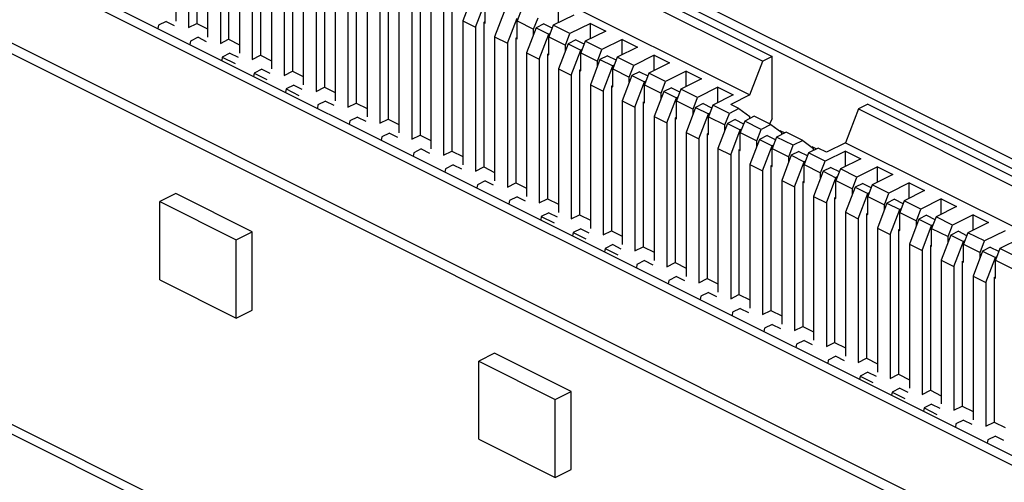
# Paper-space layout '005_EXP_CORICANT_PE_DRAWING_3_1' of a CAD drawing. Header units: millimetres. Extents: x 6 to 413, y 7 to 290.
# Tile 246 of 256: x 239.909 to 241.874, y 165.238 to 166.161. Entities that reach past the tile are written whole.
import ezdxf

# ---------------------------------------------------------------- set-up
doc = ezdxf.new("R2010")
doc.units = ezdxf.units.MM
doc.header["$LTSCALE"] = 23.1
doc.layers.add('119B00000215A_C_3_5353652_BL293', color=7, linetype='CONTINUOUS')

# ---------------------------------------------------------------- blocks, each defined once
blk = doc.blocks.new('119B00000215A_C_3_5353652_BL293', base_point=(238.9172, 165.473))
at = {"layer": '119B00000215A_C_3_5353652_BL293', "color": 7, "linetype": 'Continuous'}
for p, q in [((237.1099, 168.2723), (243.5742, 165.0404)), ((237.0908, 168.2627), (243.5551, 165.0308)), ((236.5181, 167.9763), (242.9824, 164.7444)), ((236.499, 167.9668), (242.9633, 164.7349)), ((238.3822, 166.8693), (242.9633, 164.579)), ((238.3822, 166.8479), (242.9824, 164.548)), ((240.2203, 166.4446), (240.2203, 166.1577)), ((240.2623, 166.4417), (240.2623, 166.1533)), ((240.2457, 166.4318), (240.2457, 166.145)), ((240.2839, 166.4127), (240.2839, 166.1259)), ((240.3259, 166.4098), (240.3259, 166.1215)), ((240.3094, 166.4), (240.3094, 166.1132)), ((240.3476, 166.3809), (240.3476, 166.0941)), ((240.373, 166.3682), (240.373, 166.0814)), ((240.3896, 166.378), (240.3896, 166.0896)), ((240.4112, 166.3491), (240.4112, 166.0623)), ((240.4532, 166.3462), (240.4532, 166.0578)), ((240.4367, 166.3364), (240.4367, 166.0496)), ((240.4749, 166.3173), (240.4749, 166.0305)), ((240.5003, 166.3046), (240.5003, 166.0177)), ((240.5169, 166.3144), (240.5169, 166.026)), ((240.9649, 166.3102), (241.4104, 166.0875)), ((240.5385, 166.2855), (240.5385, 165.9986)), ((240.5805, 166.2826), (240.5805, 165.9942)), ((240.9461, 166.3008), (241.3916, 166.0781)), ((240.564, 166.2727), (240.564, 165.9859)), ((240.6021, 166.2537), (240.6021, 165.9668)), ((240.6441, 166.2508), (240.6441, 165.9624)), ((240.6276, 166.2409), (240.6276, 165.9541)), ((240.9203, 166.2334), (241.3658, 166.0107)), ((240.6658, 166.2218), (240.6658, 165.935)), ((240.6912, 166.2091), (240.6912, 165.9223)), ((240.7078, 166.2189), (240.7078, 165.9305)), ((240.8122, 166.2083), (240.7931, 166.1582)), ((240.7294, 166.19), (240.7294, 165.9032)), ((240.7714, 166.1871), (240.7714, 165.8987)), ((240.8185, 166.1455), (240.8376, 166.1955)), ((240.8376, 166.154), (240.8376, 166.1899)), ((240.984, 166.1545), (240.984, 166.185)), ((240.7549, 166.1773), (240.7549, 165.8905)), ((240.8758, 166.1765), (240.8567, 166.1264)), ((240.9101, 166.1812), (240.9013, 166.1581)), ((240.9344, 166.1415), (240.9432, 166.1646)), ((241.0145, 166.1698), (240.9737, 166.1494)), ((240.1859, 166.1497), (240.1848, 166.1431)), ((240.2012, 166.1573), (240.1859, 166.1497)), ((240.2012, 166.1573), (240.2175, 166.1492)), ((240.2457, 166.145), (240.2623, 166.1533)), ((240.2623, 166.1533), (240.2839, 166.1425)), ((240.7931, 166.1582), (240.8185, 166.1455)), ((240.7931, 166.1582), (240.7931, 165.8714)), ((240.8185, 166.1455), (240.8185, 165.8586)), ((240.8351, 166.1553), (240.8366, 166.1561)), ((240.8351, 166.1553), (240.8376, 166.154)), ((240.8351, 166.1553), (240.8351, 165.8669)), ((240.8822, 166.1136), (240.9013, 166.1637)), ((240.9013, 166.1581), (240.9344, 166.1415)), ((240.9013, 166.1222), (240.9013, 166.1581)), ((240.9547, 166.1523), (240.9395, 166.1446)), ((240.9547, 166.1523), (240.9711, 166.1441)), ((240.9737, 166.1494), (240.9649, 166.1262)), ((241.0068, 166.1328), (240.9737, 166.1494)), ((241.0476, 166.1532), (241.0068, 166.1328)), ((241.0476, 166.1532), (241.0782, 166.1379)), ((241.0476, 166.1227), (241.0476, 166.1532)), ((240.2648, 166.1255), (240.2496, 166.1179)), ((240.2648, 166.1255), (240.2812, 166.1174)), ((240.8567, 166.1264), (240.8822, 166.1136)), ((240.8567, 166.1264), (240.8567, 165.8395)), ((240.9395, 166.1446), (240.9204, 166.0946)), ((240.9344, 166.1313), (240.9344, 166.1415)), ((240.9395, 166.1446), (240.9649, 166.1319)), ((240.9458, 166.0818), (240.9649, 166.1319)), ((240.9676, 166.1332), (240.9649, 166.1319)), ((240.9649, 166.1262), (240.998, 166.1097)), ((240.9649, 166.0904), (240.9649, 166.1262)), ((240.998, 166.1097), (241.0068, 166.1328)), ((241.0782, 166.1379), (241.0374, 166.1175)), ((238.3822, 166.1089), (242.0469, 164.2767)), ((240.2496, 166.1179), (240.2485, 166.1113)), ((240.3094, 166.1132), (240.3259, 166.1215)), ((240.3259, 166.1215), (240.3476, 166.1106)), ((240.8822, 166.1136), (240.8822, 165.8268)), ((240.8987, 166.1235), (240.9002, 166.1242)), ((240.8987, 166.1235), (240.9013, 166.1222)), ((240.8987, 166.1235), (240.8987, 165.8351)), ((241.0031, 166.1128), (240.984, 166.0627)), ((240.998, 166.0994), (240.998, 166.1097)), ((241.0184, 166.1205), (241.0031, 166.1128)), ((241.0031, 166.1128), (241.0286, 166.1001)), ((241.0184, 166.1205), (241.0347, 166.1123)), ((241.0374, 166.1175), (241.0285, 166.0944)), ((241.0705, 166.101), (241.0374, 166.1175)), ((241.1113, 166.1214), (241.0705, 166.101)), ((241.1418, 166.1061), (241.101, 166.0857)), ((241.1113, 166.1214), (241.1418, 166.1061)), ((241.1113, 166.0909), (241.1113, 166.1214)), ((238.3822, 166.0898), (242.0278, 164.2671)), ((240.3132, 166.0861), (240.3121, 166.0795)), ((240.3285, 166.0937), (240.3132, 166.0861)), ((240.3132, 166.0861), (240.3387, 166.0733)), ((240.3285, 166.0937), (240.3448, 166.0856)), ((240.373, 166.0814), (240.3896, 166.0896)), ((240.3896, 166.0896), (240.4112, 166.0788)), ((240.9204, 166.0946), (240.9458, 166.0818)), ((240.9204, 166.0946), (240.9204, 165.8077)), ((240.9624, 166.0917), (240.9639, 166.0924)), ((240.9624, 166.0917), (240.9649, 166.0904)), ((240.9624, 166.0917), (240.9624, 165.8033)), ((241.0094, 166.05), (241.0286, 166.1001)), ((241.0285, 166.0944), (241.0616, 166.0779)), ((241.0285, 166.0586), (241.0285, 166.0944)), ((241.0312, 166.1014), (241.0286, 166.1001)), ((241.0616, 166.0779), (241.0705, 166.101)), ((241.082, 166.0886), (241.0667, 166.081)), ((241.082, 166.0886), (241.0984, 166.0804)), ((241.1749, 166.0896), (241.1341, 166.0692)), ((241.1749, 166.0896), (241.2055, 166.0743)), ((241.1749, 166.059), (241.1749, 166.0896)), ((241.4104, 166.0875), (241.3916, 166.0781)), ((241.4104, 165.9628), (241.4104, 166.0875)), ((240.9458, 166.0818), (240.9458, 165.795)), ((241.0667, 166.081), (241.0476, 166.0309)), ((241.0616, 166.0676), (241.0616, 166.0779)), ((241.0667, 166.081), (241.0922, 166.0683)), ((241.0731, 166.0182), (241.0922, 166.0683)), ((241.101, 166.0857), (241.0922, 166.0626)), ((241.0949, 166.0696), (241.0922, 166.0683)), ((241.1341, 166.0692), (241.101, 166.0857)), ((241.1253, 166.0461), (241.1341, 166.0692)), ((241.2055, 166.0743), (241.1646, 166.0539)), ((241.3658, 166.0107), (241.3916, 166.0781)), ((240.3769, 166.0543), (240.3757, 166.0476)), ((240.3921, 166.0619), (240.3769, 166.0543)), ((240.3769, 166.0543), (240.4023, 166.0415)), ((240.3921, 166.0619), (240.4084, 166.0537)), ((240.4367, 166.0496), (240.4532, 166.0578)), ((240.4532, 166.0578), (240.4749, 166.047)), ((240.984, 166.0627), (241.0094, 166.05)), ((240.984, 166.0627), (240.984, 165.7759)), ((241.0094, 166.05), (241.0094, 165.7632)), ((241.026, 166.0598), (241.0275, 166.0606)), ((241.026, 166.0598), (241.0285, 166.0586)), ((241.026, 166.0598), (241.026, 165.7715)), ((241.0922, 166.0626), (241.1253, 166.0461)), ((241.0922, 166.0268), (241.0922, 166.0626)), ((241.1304, 166.0492), (241.1113, 165.9991)), ((241.1456, 166.0568), (241.1304, 166.0492)), ((241.1304, 166.0492), (241.1558, 166.0365)), ((241.1456, 166.0568), (241.162, 166.0486)), ((241.1646, 166.0539), (241.1558, 166.0308)), ((241.1977, 166.0374), (241.1646, 166.0539)), ((241.2386, 166.0578), (241.1977, 166.0374)), ((241.2386, 166.0578), (241.2691, 166.0425)), ((241.2386, 166.0272), (241.2386, 166.0578)), ((240.4558, 166.0301), (240.4405, 166.0224)), ((240.4558, 166.0301), (240.4721, 166.0219)), ((241.0476, 166.0309), (241.0731, 166.0182)), ((241.0476, 166.0309), (241.0476, 165.7441)), ((241.0896, 166.028), (241.0912, 166.0288)), ((241.0896, 166.028), (241.0922, 166.0268)), ((241.0896, 166.028), (241.0896, 165.7396)), ((241.1253, 166.0358), (241.1253, 166.0461)), ((241.1367, 165.9864), (241.1558, 166.0365)), ((241.1585, 166.0378), (241.1558, 166.0365)), ((241.1558, 166.0308), (241.1889, 166.0142)), ((241.1558, 165.9949), (241.1558, 166.0308)), ((241.1889, 166.0142), (241.1977, 166.0374)), ((241.2691, 166.0425), (241.2283, 166.0221)), ((240.4405, 166.0224), (240.4394, 166.0158)), ((240.4405, 166.0224), (240.466, 166.0097)), ((240.5003, 166.0177), (240.5169, 166.026)), ((240.5169, 166.026), (240.5385, 166.0152)), ((241.0731, 166.0182), (241.0731, 165.7314)), ((241.194, 166.0174), (241.1749, 165.9673)), ((241.1889, 166.004), (241.1889, 166.0142)), ((241.2093, 166.025), (241.194, 166.0174)), ((241.194, 166.0174), (241.2195, 166.0046)), ((241.2093, 166.025), (241.2256, 166.0168)), ((241.2283, 166.0221), (241.2195, 165.999)), ((241.2614, 166.0055), (241.2283, 166.0221)), ((241.3022, 166.0259), (241.2614, 166.0055)), ((241.3327, 166.0107), (241.2919, 165.9903)), ((241.3022, 166.0259), (241.3327, 166.0107)), ((241.3022, 165.9954), (241.3022, 166.0259)), ((241.3658, 166.0107), (241.3277, 165.9916)), ((240.5042, 165.9906), (240.503, 165.984)), ((240.5194, 165.9982), (240.5042, 165.9906)), ((240.5194, 165.9982), (240.5357, 165.9901)), ((240.564, 165.9859), (240.5805, 165.9942)), ((240.5805, 165.9942), (240.6021, 165.9834)), ((241.1113, 165.9991), (241.1367, 165.9864)), ((241.1113, 165.9991), (241.1113, 165.7123)), ((241.1533, 165.9962), (241.1548, 165.997)), ((241.1533, 165.9962), (241.1558, 165.9949)), ((241.1533, 165.9962), (241.1533, 165.7078)), ((241.2004, 165.9546), (241.2195, 166.0046)), ((241.2221, 166.006), (241.2195, 166.0046)), ((241.2195, 165.999), (241.2526, 165.9824)), ((241.2195, 165.9631), (241.2195, 165.999)), ((241.2526, 165.9824), (241.2614, 166.0055)), ((241.2729, 165.9932), (241.2577, 165.9855)), ((241.2729, 165.9932), (241.2893, 165.985)), ((241.2919, 165.9903), (241.2831, 165.9671)), ((241.325, 165.9737), (241.2919, 165.9903)), ((241.3442, 165.9833), (241.3277, 165.9916)), ((241.6013, 165.9921), (241.5825, 165.9826)), ((241.6013, 165.9921), (242.0468, 165.7693)), ((241.1367, 165.9864), (241.1367, 165.6995)), ((241.2577, 165.9855), (241.2386, 165.9355)), ((241.2526, 165.9722), (241.2526, 165.9824)), ((241.2577, 165.9855), (241.2831, 165.9728)), ((241.264, 165.9227), (241.2831, 165.9728)), ((241.2858, 165.9741), (241.2831, 165.9728)), ((241.3162, 165.9506), (241.325, 165.9737)), ((241.3442, 165.9833), (241.325, 165.9737)), ((241.3442, 165.9833), (241.3658, 165.9676)), ((241.5825, 165.9826), (241.5568, 165.9152)), ((241.5825, 165.9826), (242.028, 165.7599)), ((240.5678, 165.9588), (240.5667, 165.9522)), ((240.5831, 165.9664), (240.5678, 165.9588)), ((240.5831, 165.9664), (240.5994, 165.9583)), ((240.6276, 165.9541), (240.6441, 165.9624)), ((240.6441, 165.9624), (240.6658, 165.9515)), ((241.1749, 165.9673), (241.2004, 165.9546)), ((241.1749, 165.9673), (241.1749, 165.6805)), ((241.2004, 165.9546), (241.2004, 165.6677)), ((241.2169, 165.9644), (241.2184, 165.9652)), ((241.2169, 165.9644), (241.2195, 165.9631)), ((241.2169, 165.9644), (241.2169, 165.676)), ((241.2831, 165.9671), (241.3162, 165.9506)), ((241.2831, 165.9313), (241.2831, 165.9671)), ((241.3213, 165.9537), (241.3022, 165.9036)), ((241.3162, 165.9403), (241.3162, 165.9506)), ((241.3366, 165.9614), (241.3213, 165.9537)), ((241.3213, 165.9537), (241.3468, 165.941)), ((241.3366, 165.9614), (241.3529, 165.9532)), ((241.3556, 165.9584), (241.3467, 165.9353)), ((241.3747, 165.968), (241.3556, 165.9584)), ((241.3887, 165.9419), (241.3556, 165.9584)), ((241.3658, 165.9636), (241.3658, 165.9676)), ((241.4078, 165.9515), (241.3747, 165.968)), ((241.4078, 165.9515), (241.3887, 165.9419)), ((241.4104, 165.9628), (241.4048, 165.9532)), ((241.4078, 165.9515), (241.4295, 165.9358)), ((240.6467, 165.9346), (240.6314, 165.927)), ((240.6467, 165.9346), (240.663, 165.9265)), ((240.6912, 165.9223), (240.7078, 165.9305)), ((240.7078, 165.9305), (240.7294, 165.9197)), ((241.2386, 165.9355), (241.264, 165.9227)), ((241.2386, 165.9355), (241.2386, 165.6486)), ((241.2806, 165.9326), (241.2821, 165.9333)), ((241.2806, 165.9326), (241.2831, 165.9313)), ((241.2806, 165.9326), (241.2806, 165.6442)), ((241.3277, 165.8909), (241.3468, 165.941)), ((241.3467, 165.9353), (241.3798, 165.9188)), ((241.3467, 165.8995), (241.3467, 165.9353)), ((241.3494, 165.9423), (241.3468, 165.941)), ((241.3798, 165.9188), (241.3887, 165.9419)), ((241.4002, 165.9295), (241.3849, 165.9219)), ((241.4002, 165.9295), (241.4166, 165.9214)), ((241.4384, 165.9362), (241.4192, 165.9266)), ((241.4257, 165.9395), (241.4354, 165.9347)), ((241.4295, 165.9318), (241.4295, 165.9358)), ((241.4715, 165.9197), (241.4384, 165.9362)), ((240.6314, 165.927), (240.6303, 165.9204)), ((241.264, 165.9227), (241.264, 165.6359)), ((241.3849, 165.9219), (241.3658, 165.8718)), ((241.3798, 165.9085), (241.3798, 165.9188)), ((241.3849, 165.9219), (241.4104, 165.9092)), ((241.3913, 165.8591), (241.4104, 165.9092)), ((241.4192, 165.9266), (241.4104, 165.9035)), ((241.4131, 165.9105), (241.4104, 165.9092)), ((241.4523, 165.9101), (241.4192, 165.9266)), ((241.4435, 165.887), (241.4523, 165.9101)), ((241.4715, 165.9197), (241.4523, 165.9101)), ((241.4715, 165.9197), (241.4931, 165.904)), ((241.5568, 165.9152), (241.5186, 165.8961)), ((241.5568, 165.9152), (242.0023, 165.6925)), ((240.6951, 165.8952), (240.694, 165.8886)), ((240.7103, 165.9028), (240.6951, 165.8952)), ((240.7103, 165.9028), (240.7266, 165.8946)), ((240.7549, 165.8905), (240.7714, 165.8987)), ((240.7714, 165.8987), (240.7931, 165.8879)), ((241.3022, 165.9036), (241.3277, 165.8909)), ((241.3022, 165.9036), (241.3022, 165.6168)), ((241.3277, 165.8909), (241.3277, 165.6041)), ((241.3442, 165.9007), (241.3457, 165.9015)), ((241.3442, 165.9007), (241.3467, 165.8995)), ((241.3442, 165.9007), (241.3442, 165.6124)), ((241.4104, 165.9035), (241.4435, 165.887)), ((241.4104, 165.8677), (241.4104, 165.9035)), ((241.4486, 165.8901), (241.4295, 165.84)), ((241.4638, 165.8977), (241.4486, 165.8901)), ((241.4486, 165.8901), (241.474, 165.8774)), ((241.4638, 165.8977), (241.4802, 165.8895)), ((241.4829, 165.8948), (241.474, 165.8717)), ((241.502, 165.9044), (241.4829, 165.8948)), ((241.5159, 165.8783), (241.4829, 165.8948)), ((241.4893, 165.9077), (241.499, 165.9029)), ((241.4931, 165.8999), (241.4931, 165.904)), ((241.5186, 165.8961), (241.502, 165.9044)), ((241.5568, 165.8987), (241.5159, 165.8783)), ((241.5568, 165.8987), (241.5873, 165.8834)), ((241.5568, 165.8681), (241.5568, 165.8987)), ((240.774, 165.871), (240.7587, 165.8633)), ((240.774, 165.871), (240.7903, 165.8628)), ((241.3658, 165.8718), (241.3913, 165.8591)), ((241.3658, 165.8718), (241.3658, 165.585)), ((241.4435, 165.8767), (241.4435, 165.887)), ((241.4549, 165.8273), (241.474, 165.8774)), ((241.4767, 165.8787), (241.474, 165.8774)), ((241.474, 165.8717), (241.5071, 165.8551)), ((241.474, 165.8358), (241.474, 165.8717)), ((241.5071, 165.8551), (241.5159, 165.8783)), ((241.5873, 165.8834), (241.5465, 165.863)), ((240.7587, 165.8633), (240.7576, 165.8567)), ((240.8185, 165.8586), (240.8351, 165.8669)), ((240.8351, 165.8669), (240.8567, 165.8561)), ((241.3913, 165.8591), (241.3913, 165.5723)), ((241.4078, 165.8689), (241.4094, 165.8697)), ((241.4078, 165.8689), (241.4104, 165.8677)), ((241.4078, 165.8689), (241.4078, 165.5805)), ((241.5122, 165.8583), (241.4931, 165.8082)), ((241.5071, 165.8449), (241.5071, 165.8551)), ((241.5275, 165.8659), (241.5122, 165.8583)), ((241.5122, 165.8583), (241.5377, 165.8455)), ((241.5275, 165.8659), (241.5439, 165.8577)), ((241.5465, 165.863), (241.5377, 165.8399)), ((241.5796, 165.8464), (241.5465, 165.863)), ((241.6204, 165.8669), (241.5796, 165.8464)), ((241.651, 165.8516), (241.6101, 165.8312)), ((241.6204, 165.8669), (241.651, 165.8516)), ((241.6204, 165.8363), (241.6204, 165.8669)), ((240.8224, 165.8315), (240.8212, 165.8249)), ((240.8376, 165.8392), (240.8224, 165.8315)), ((240.8376, 165.8392), (240.8539, 165.831)), ((240.8822, 165.8268), (240.8987, 165.8351)), ((240.8987, 165.8351), (240.9204, 165.8243)), ((241.4295, 165.84), (241.4549, 165.8273)), ((241.4295, 165.84), (241.4295, 165.5532)), ((241.4715, 165.8371), (241.473, 165.8379)), ((241.4715, 165.8371), (241.474, 165.8358)), ((241.4715, 165.8371), (241.4715, 165.5487)), ((241.5186, 165.7955), (241.5377, 165.8455)), ((241.5403, 165.8469), (241.5377, 165.8455)), ((241.5377, 165.8399), (241.5708, 165.8233)), ((241.5377, 165.804), (241.5377, 165.8399)), ((241.5708, 165.8233), (241.5796, 165.8464)), ((241.5911, 165.8341), (241.5759, 165.8265)), ((241.5911, 165.8341), (241.6075, 165.8259)), ((241.6101, 165.8312), (241.6013, 165.8081)), ((241.6432, 165.8146), (241.6101, 165.8312)), ((241.684, 165.835), (241.6432, 165.8146)), ((241.684, 165.835), (241.7146, 165.8198)), ((241.684, 165.8045), (241.684, 165.835)), ((240.2203, 165.8136), (240.1885, 165.7977)), ((240.3731, 165.7372), (240.2203, 165.8136)), ((241.4549, 165.8273), (241.4549, 165.5405)), ((241.5759, 165.8265), (241.5568, 165.7764)), ((241.5708, 165.8131), (241.5708, 165.8233)), ((241.5759, 165.8265), (241.6013, 165.8137)), ((241.5822, 165.7636), (241.6013, 165.8137)), ((241.604, 165.8151), (241.6013, 165.8137)), ((241.6344, 165.7915), (241.6432, 165.8146)), ((241.7146, 165.8198), (241.6738, 165.7994)), ((240.1885, 165.7977), (240.3412, 165.7213)), ((240.1885, 165.6418), (240.1885, 165.7977)), ((240.886, 165.7997), (240.8849, 165.7931)), ((240.9013, 165.8073), (240.886, 165.7997)), ((240.9013, 165.8073), (240.9176, 165.7992)), ((240.9458, 165.795), (240.9624, 165.8033)), ((240.9624, 165.8033), (240.984, 165.7925)), ((241.4931, 165.8082), (241.5186, 165.7955)), ((241.4931, 165.8082), (241.4931, 165.5214)), ((241.5186, 165.7955), (241.5186, 165.5086)), ((241.5351, 165.8053), (241.5367, 165.8061)), ((241.5351, 165.8053), (241.5377, 165.804)), ((241.5351, 165.8053), (241.5351, 165.5169)), ((241.6013, 165.8081), (241.6344, 165.7915)), ((241.6013, 165.7722), (241.6013, 165.8081)), ((241.6395, 165.7946), (241.6204, 165.7446)), ((241.6344, 165.7813), (241.6344, 165.7915)), ((241.6548, 165.8023), (241.6395, 165.7946)), ((241.6395, 165.7946), (241.665, 165.7819)), ((241.6548, 165.8023), (241.6711, 165.7941)), ((241.6738, 165.7994), (241.665, 165.7762)), ((241.7069, 165.7828), (241.6738, 165.7994)), ((241.7477, 165.8032), (241.7069, 165.7828)), ((241.7477, 165.8032), (241.7782, 165.7879)), ((241.7477, 165.7727), (241.7477, 165.8032)), ((240.9649, 165.7755), (240.9497, 165.7679)), ((240.9649, 165.7755), (240.9812, 165.7674)), ((241.5568, 165.7764), (241.5822, 165.7636)), ((241.5568, 165.7764), (241.5568, 165.4895)), ((241.5988, 165.7735), (241.6003, 165.7742)), ((241.5988, 165.7735), (241.6013, 165.7722)), ((241.5988, 165.7735), (241.5988, 165.4851)), ((241.6459, 165.7318), (241.665, 165.7819)), ((241.6676, 165.7832), (241.665, 165.7819)), ((241.665, 165.7762), (241.6981, 165.7597)), ((241.665, 165.7404), (241.665, 165.7762)), ((241.6981, 165.7597), (241.7069, 165.7828)), ((241.7782, 165.7879), (241.7374, 165.7675)), ((240.9497, 165.7679), (240.9485, 165.7613)), ((240.9497, 165.7679), (240.9751, 165.7552)), ((241.0094, 165.7632), (241.026, 165.7715)), ((241.026, 165.7715), (241.0476, 165.7606)), ((241.5822, 165.7636), (241.5822, 165.4768)), ((241.7032, 165.7628), (241.6841, 165.7127)), ((241.6981, 165.7494), (241.6981, 165.7597)), ((241.7184, 165.7704), (241.7032, 165.7628)), ((241.7032, 165.7628), (241.7286, 165.7501)), ((241.7184, 165.7704), (241.7348, 165.7623)), ((241.7374, 165.7675), (241.7286, 165.7444)), ((241.7705, 165.751), (241.7374, 165.7675)), ((241.8113, 165.7714), (241.7705, 165.751)), ((241.8419, 165.7561), (241.8011, 165.7357)), ((241.8113, 165.7714), (241.8419, 165.7561)), ((241.8113, 165.7409), (241.8113, 165.7714)), ((240.3412, 165.7213), (240.3731, 165.7372)), ((240.3731, 165.5813), (240.3731, 165.7372)), ((241.0133, 165.7361), (241.0122, 165.7295)), ((241.0286, 165.7437), (241.0133, 165.7361)), ((241.0133, 165.7361), (241.0387, 165.7233)), ((241.0286, 165.7437), (241.0449, 165.7355)), ((241.0731, 165.7314), (241.0896, 165.7396)), ((241.0896, 165.7396), (241.1113, 165.7288)), ((241.6204, 165.7446), (241.6459, 165.7318)), ((241.6204, 165.7446), (241.6204, 165.4577)), ((241.6624, 165.7417), (241.6639, 165.7424)), ((241.6624, 165.7417), (241.665, 165.7404)), ((241.6624, 165.7417), (241.6624, 165.4533)), ((241.7095, 165.7), (241.7286, 165.7501)), ((241.7313, 165.7514), (241.7286, 165.7501)), ((241.7286, 165.7444), (241.7617, 165.7279)), ((241.7286, 165.7086), (241.7286, 165.7444)), ((241.7617, 165.7279), (241.7705, 165.751)), ((241.7821, 165.7386), (241.7668, 165.731)), ((241.7821, 165.7386), (241.7984, 165.7304)), ((241.8011, 165.7357), (241.7922, 165.7126)), ((241.8342, 165.7192), (241.8011, 165.7357)), ((241.875, 165.7396), (241.8342, 165.7192)), ((240.3412, 165.5654), (240.3412, 165.7213)), ((241.6459, 165.7318), (241.6459, 165.445)), ((241.6841, 165.7127), (241.7095, 165.7)), ((241.6841, 165.7127), (241.6841, 165.4259)), ((241.7668, 165.731), (241.7477, 165.6809)), ((241.7617, 165.7176), (241.7617, 165.7279)), ((241.7668, 165.731), (241.7923, 165.7183)), ((241.7732, 165.6682), (241.7923, 165.7183)), ((241.7949, 165.7196), (241.7923, 165.7183)), ((241.8253, 165.6961), (241.8342, 165.7192)), ((241.9055, 165.7243), (241.8647, 165.7039)), ((241.0769, 165.7042), (241.0758, 165.6976)), ((241.0922, 165.7119), (241.0769, 165.7042)), ((241.0769, 165.7042), (241.1024, 165.6915)), ((241.0922, 165.7119), (241.1085, 165.7037)), ((241.1367, 165.6995), (241.1533, 165.7078)), ((241.1533, 165.7078), (241.1749, 165.697)), ((241.7095, 165.7), (241.7095, 165.4132)), ((241.7261, 165.7098), (241.7276, 165.7106)), ((241.7261, 165.7098), (241.7286, 165.7086)), ((241.7261, 165.7098), (241.7261, 165.4215)), ((241.7922, 165.7126), (241.8253, 165.6961)), ((241.7922, 165.6767), (241.7922, 165.7126)), ((241.8304, 165.6992), (241.8113, 165.6491)), ((241.8253, 165.6858), (241.8253, 165.6961)), ((241.8457, 165.7068), (241.8304, 165.6992)), ((241.8304, 165.6992), (241.8559, 165.6865)), ((241.8457, 165.7068), (241.8621, 165.6986)), ((241.8647, 165.7039), (241.8559, 165.6808)), ((241.8978, 165.6873), (241.8647, 165.7039)), ((241.1558, 165.6801), (241.1406, 165.6724)), ((241.1558, 165.6801), (241.1721, 165.6719)), ((241.2004, 165.6677), (241.2169, 165.676)), ((241.2169, 165.676), (241.2386, 165.6652)), ((241.7477, 165.6809), (241.7732, 165.6682)), ((241.7477, 165.6809), (241.7477, 165.3941)), ((241.7897, 165.678), (241.7912, 165.6788)), ((241.7897, 165.678), (241.7922, 165.6767)), ((241.7897, 165.678), (241.7897, 165.3896)), ((241.8368, 165.6364), (241.8559, 165.6865)), ((241.8586, 165.6878), (241.8559, 165.6865)), ((241.8559, 165.6808), (241.889, 165.6642)), ((241.8559, 165.6449), (241.8559, 165.6808)), ((241.1406, 165.6724), (241.1394, 165.6658)), ((241.7732, 165.6682), (241.7732, 165.3814)), ((240.1885, 165.6418), (240.3412, 165.5654)), ((241.2042, 165.6406), (241.2031, 165.634)), ((241.2195, 165.6482), (241.2042, 165.6406)), ((241.2195, 165.6482), (241.2358, 165.6401)), ((241.264, 165.6359), (241.2806, 165.6442)), ((241.2806, 165.6442), (241.3022, 165.6334)), ((241.8113, 165.6491), (241.8368, 165.6364)), ((241.8113, 165.6491), (241.8113, 165.3623)), ((241.8368, 165.6364), (241.8368, 165.3495)), ((241.8533, 165.6462), (241.8549, 165.647)), ((241.8533, 165.6462), (241.8559, 165.6449)), ((241.8533, 165.6462), (241.8533, 165.3578)), ((241.2831, 165.6164), (241.2679, 165.6088)), ((241.2831, 165.6164), (241.2994, 165.6083)), ((241.2679, 165.6088), (241.2667, 165.6022)), ((241.3277, 165.6041), (241.3442, 165.6124)), ((241.3442, 165.6124), (241.3658, 165.6015)), ((240.3412, 165.5654), (240.3731, 165.5813)), ((241.3315, 165.577), (241.3304, 165.5704)), ((241.3468, 165.5846), (241.3315, 165.577)), ((241.3468, 165.5846), (241.3631, 165.5765)), ((241.3913, 165.5723), (241.4078, 165.5805)), ((241.4078, 165.5805), (241.4295, 165.5697)), ((241.3951, 165.5452), (241.394, 165.5385)), ((241.4104, 165.5528), (241.3951, 165.5452)), ((241.4104, 165.5528), (241.4267, 165.5446)), ((241.4549, 165.5405), (241.4715, 165.5487)), ((241.4715, 165.5487), (241.4931, 165.5379)), ((241.474, 165.521), (241.4588, 165.5133)), ((241.474, 165.521), (241.4903, 165.5128)), ((241.5186, 165.5086), (241.5351, 165.5169)), ((241.5351, 165.5169), (241.5568, 165.5061)), ((241.4588, 165.5133), (241.4577, 165.5067)), ((240.8567, 165.4954), (240.8249, 165.4795)), ((240.8249, 165.4795), (240.9777, 165.4031)), ((240.8249, 165.3236), (240.8249, 165.4795)), ((241.0095, 165.419), (240.8567, 165.4954)), ((241.5224, 165.4815), (241.5213, 165.4749)), ((241.5377, 165.4891), (241.5224, 165.4815)), ((241.5377, 165.4891), (241.554, 165.481)), ((241.5822, 165.4768), (241.5988, 165.4851)), ((241.5988, 165.4851), (241.6204, 165.4743)), ((241.6013, 165.4573), (241.5861, 165.4497)), ((241.6013, 165.4573), (241.6176, 165.4492)), ((241.5861, 165.4497), (241.5849, 165.4431)), ((241.5861, 165.4497), (241.6115, 165.437)), ((241.6459, 165.445), (241.6624, 165.4533)), ((241.6624, 165.4533), (241.6841, 165.4425)), ((240.9777, 165.4031), (241.0095, 165.419)), ((241.0095, 165.2631), (241.0095, 165.419)), ((241.665, 165.4255), (241.6497, 165.4179)), ((241.665, 165.4255), (241.6813, 165.4174)), ((241.7095, 165.4132), (241.7261, 165.4215)), ((241.7261, 165.4215), (241.7477, 165.4106)), ((240.9777, 165.2472), (240.9777, 165.4031)), ((241.6497, 165.4179), (241.6486, 165.4113)), ((241.6497, 165.4179), (241.6752, 165.4052)), ((241.7134, 165.3861), (241.7122, 165.3795)), ((241.7286, 165.3937), (241.7134, 165.3861)), ((241.7134, 165.3861), (241.7388, 165.3733)), ((241.7286, 165.3937), (241.7449, 165.3855)), ((241.7732, 165.3814), (241.7897, 165.3896)), ((241.7897, 165.3896), (241.8113, 165.3788)), ((241.7923, 165.3619), (241.777, 165.3542)), ((241.7923, 165.3619), (241.8086, 165.3537)), ((241.777, 165.3542), (241.7759, 165.3476)), ((241.8368, 165.3495), (241.8533, 165.3578)), ((241.8533, 165.3578), (241.875, 165.347)), ((240.8249, 165.3236), (240.9777, 165.2472)), ((241.8406, 165.3224), (241.8395, 165.3158)), ((241.8559, 165.3301), (241.8406, 165.3224)), ((241.8559, 165.3301), (241.8722, 165.3219)), ((240.9777, 165.2472), (241.0095, 165.2631))]:
    blk.add_line(p, q, dxfattribs=at)

psp = doc.layouts.new('005_EXP_CORICANT_PE_DRAWING_3_1')

# ---------------------------------------------------------------- block references
at = {"layer": '119B00000215A_C_3_5353652_BL293'}
psp.add_blockref('119B00000215A_C_3_5353652_BL293', (238.9172, 165.473), dxfattribs=at)

doc.saveas('drawing.dxf')
